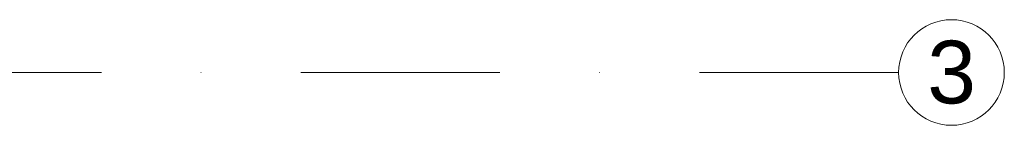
# Model space of a CAD drawing. Header units: metres. Extents: x -10951 to 10441, y -17253 to 1447.
# Tile 51 of 54: x -6668 to -6354, y -14322 to -14288. Entities that reach past the tile are written whole.
import ezdxf
from ezdxf.enums import TextEntityAlignment as Align

# ---------------------------------------------------------------- set-up
doc = ezdxf.new("R2010")
doc.units = ezdxf.units.M
doc.header["$MEASUREMENT"] = 0
doc.linetypes.add('DASHDOT', pattern=[25.4, 12.7, -6.35, 0, -6.35])
for name, color, linetype, lineweight in [('#elektryczne', 8, 'Continuous', 20), ('A_OSIE', 8, 'Continuous', 13), ('A_OZACZENIE DRZWI', 8, 'Continuous', 13), ('A_OZNACZENIA OKIEN', 8, 'Continuous', 13)]:
    doc.layers.add(name, color=color, linetype=linetype, lineweight=lineweight)
doc.styles.add('ARIAL', font='arial.ttf')
doc.styles.add('m1_romans', font='romans.shx', dxfattribs={"width": 0.8})

# ---------------------------------------------------------------- blocks, each defined once
blk = doc.blocks.new('podkład')
at = {"layer": 'A_OSIE', "color": 8, "linetype": 'DASHDOT', "ltscale": 5}
blk.add_line((14256.99, -1377.2), (10108.73, -1377.2), dxfattribs=at)
at = {"layer": 'A_OSIE', "color": 8, "linetype": 'Continuous', "ltscale": 5}
blk.add_circle((14273.84, -1377.2), 16.85, dxfattribs=at)
at = {"layer": 'A_OSIE', "color": 8, "linetype": 'Continuous', "lineweight": 18, "style": 'ARIAL'}
blk.add_text('3', height=20, dxfattribs=at).set_placement((14266.12, -1387.06))
at = {"layer": 'A_OZACZENIE DRZWI', "color": 8, "ltscale": 0.1, "style": 'm1_romans', "width": 0.8}
for rotation, p in [(98.4861, (12735.07, -773.13)), (360, (12573.8, -1012.7)), (90, (11565.29, -1150.14)), (90, (11872.29, -1150.14)), (90, (12230.03, -1245.64)), (90, (12385.87, -1249.44)), (90, (11565.29, -1370.89)), (90, (11872.29, -1370.89)), (90, (12230.03, -1370.89)), (90, (12389.3, -1370.89)), (90, (11748.79, -1556.15)), (90, (11986.6, -1556.15)), (90, (12389.3, -1556.15)), (360, (12235.05, -1664.2)), (360, (12235.05, -1880.2)), (90, (11745.78, -2001.94))]:
    blk.add_attdef('SZEROKOSC', text='', height=10, rotation=rotation, dxfattribs=at).set_placement(p, align=Align.BOTTOM_CENTER)
for rotation, p in [(98.4861, (12738.56, -773.47)), (360, (12572.95, -1016.09)), (90, (11568.68, -1150.99)), (90, (11875.68, -1150.99)), (90, (12233.42, -1246.49)), (90, (12389.27, -1250.29)), (90, (11568.68, -1371.74)), (90, (11875.68, -1371.74)), (90, (12233.42, -1371.74)), (90, (12392.69, -1371.74)), (90, (11752.19, -1557)), (90, (11990, -1557)), (90, (12392.69, -1557)), (360, (12234.2, -1667.59)), (360, (12234.2, -1883.59)), (90, (11749.18, -2002.79))]:
    blk.add_attdef('WYSOKOSC', text='', height=10, rotation=rotation, dxfattribs=at).set_placement(p, align=Align.TOP_CENTER)
at = {"layer": 'A_OZNACZENIA OKIEN', "color": 8, "ltscale": 0.1, "style": 'm1_romans', "width": 0.8}
for rotation, p in [(278.8676, (13373.71, -593.04)), (278.8676, (12983.87, -650.74)), (278.8676, (12445.73, -730.4)), (278.8676, (12224.15, -763.19)), (0, (14017.48, -900.03)), (278.8676, (11021.54, -941.2)), (278.8676, (10640.69, -997.57)), (0, (14017.48, -1574.7)), (90, (10819.6, -2080.7)), (90, (11204.6, -2080.7)), (90, (11970.6, -2080.7)), (90, (13175.8, -2080.7)), (90, (13539.8, -2080.7))]:
    blk.add_attdef('SZEROKOSC', text='', height=10, rotation=rotation, dxfattribs=at).set_placement(p, align=Align.BOTTOM_CENTER)
for rotation, p in [(278.8676, (13403.28, -587.56)), (278.8676, (13013.44, -645.27)), (278.8676, (12475.3, -724.92)), (278.8676, (12253.72, -757.72)), (0, (14011.09, -903.42)), (278.8676, (11051.11, -935.72)), (278.8676, (10670.26, -992.09)), (0, (14011.09, -1578.09)), (90, (10823, -2081.55)), (90, (11208, -2081.55)), (90, (11974, -2081.55)), (90, (13179.19, -2081.55)), (90, (13543.19, -2081.55))]:
    blk.add_attdef('WYSOKOSC', text='', height=10, rotation=rotation, dxfattribs=at).set_placement(p, align=Align.TOP_CENTER)

msp = doc.modelspace()

# ---------------------------------------------------------------- block references
at = {"layer": '#elektryczne', "color": 8, "linetype": 'Continuous', "lineweight": 18}
msp.add_blockref('podkład', (-20644.32, -12927.59), dxfattribs=at)

doc.saveas('drawing.dxf')
